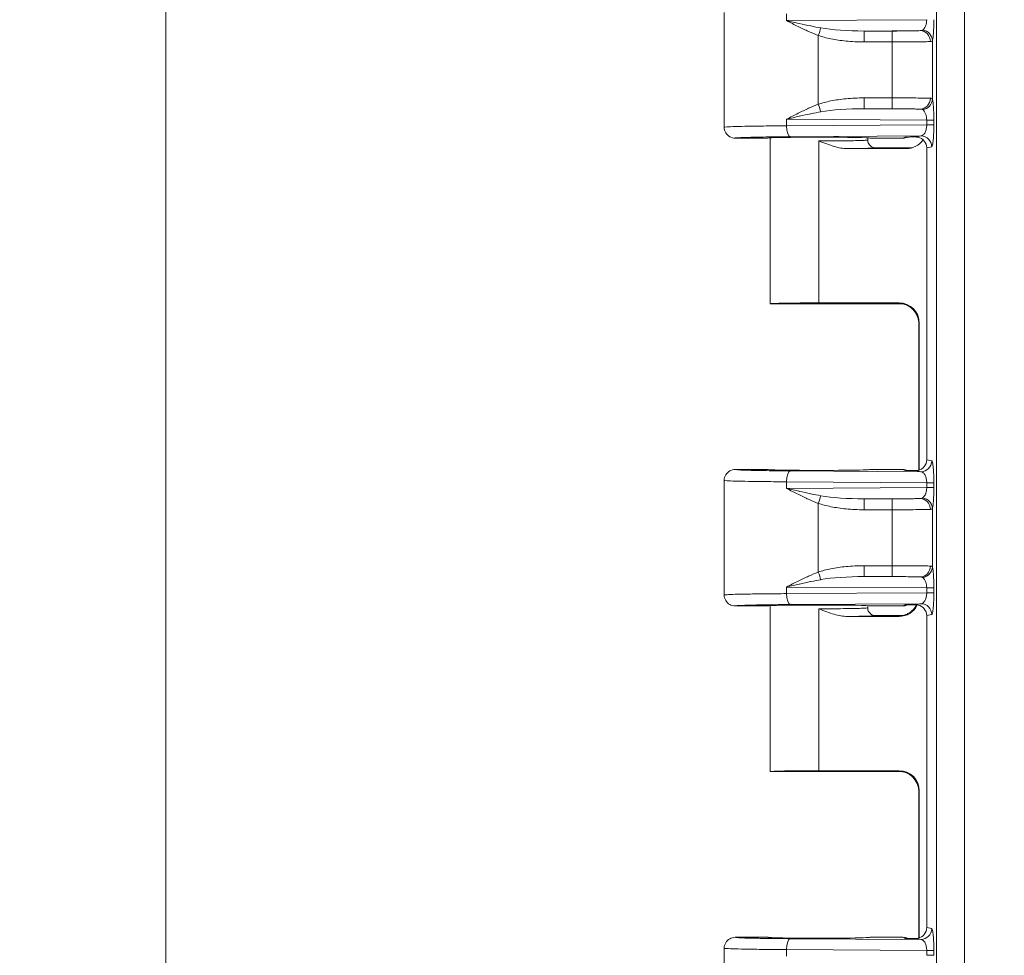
# Model space of a CAD drawing. Header units: inches. Extents: x 0.3 to 84.8, y 1.5 to 53.5.
# Tile 38 of 107: x 26.1 to 29.2, y 28.3 to 31.3. Entities that reach past the tile are written whole.
import ezdxf

# ---------------------------------------------------------------- set-up
doc = ezdxf.new("R2010")
doc.units = ezdxf.units.IN
doc.header["$LTSCALE"] = 2.5
doc.header["$MEASUREMENT"] = 0
for name, color, linetype, lineweight in [('Dimension (ANSI)', 7, 'Continuous', 9), ('Visible (ANSI)', 7, 'Continuous', 18), ('Visible Narrow (ANSI)', 7, 'Continuous', 5)]:
    doc.layers.add(name, color=color, linetype=linetype, lineweight=lineweight)
doc.styles.add('Note Text (ANSI)', font='arial.ttf')
doc.dimstyles.new('.XX', dxfattribs={"dimscale": 2.5, "dimtxt": 0.095, "dimasz": 0.125, "dimexe": 0.1875, "dimexo": 0.0625, "dimgap": 0.0625, "dimtad": 0, "dimtih": 1, "dimtoh": 1, "dimrnd": 1e-08, "dimzin": 0, "dimdsep": 46, "dimtxsty": 'Note Text (ANSI)', "dimblk": 'Filled-1', "dimcen": 0.09, "dimdle": 0.45, "dimclrd": 256, "dimclre": 256, "dimclrt": 256, "dimadec": 0, "dimazin": 1, "dimtfac": 1.263158, "dimtofl": 0, "dimtmove": 0, "dimatfit": 3, "dimfxl": 1, "dimtolj": 1, "dimtzin": 4, "dimlwd": -1, "dimlwe": -1, "dimarcsym": 0})

# ---------------------------------------------------------------- blocks, each defined once
blk = doc.blocks.new('Filled-1')
at = {"color": 0}
for p, q in [((0, 0), (-1, 0.25)), ((-1, 0.25), (-1, -0.25)), ((-1, 0), (0, 0)), ((-1, -0.25), (0, 0))]:
    blk.add_line(p, q, dxfattribs=at)
at = {"color": 0, "flags": 128}
blk.add_lwpolyline([(-1, -0.25), (0, 0), (-1, 0.25), (-1, -0.25)], dxfattribs=at)
at = {"color": 0}
blk.add_solid([(-1, -0.25), (0, 0), (-1, 0.25), (-1, -0.25)], dxfattribs=at)
blk = doc.blocks.new('*D39')
at = {"layer": 'Defpoints', "color": 0, "transparency": 16777216}
for p in [(29.2338, 32.0593), (26.5463, 20.6543), (29.2338, 20.6543)]:
    blk.add_point(p, dxfattribs=at)
at = {"layer": 'Dimension (ANSI)', "transparency": 16777216}
for p, q in [((29.0775, 32.0593), (26.0775, 32.0593)), ((26.5463, 31.7468), (26.5463, 26.6323)), ((26.5463, 20.9668), (26.5463, 26.0813)), ((29.0775, 20.6543), (26.0775, 20.6543))]:
    blk.add_line(p, q, dxfattribs=at)
at = {"layer": 'Dimension (ANSI)', "transparency": 16777216, "xscale": 0.3125, "yscale": 0.3125, "zscale": 0.3125}
for p, rotation in [((26.5463, 32.0593), 90), ((26.5463, 20.6543), 270)]:
    blk.add_blockref('Filled-1', p, dxfattribs=dict(at, rotation=rotation))
at = {"layer": 'Dimension (ANSI)', "transparency": 16777216, "insert": (26.1797, 26.476), "char_height": 0.2375, "attachment_point": 1, "style": 'Note Text (ANSI)'}
blk.add_mtext('\\A1;11.41', dxfattribs=at)

msp = doc.modelspace()

# ---------------------------------------------------------------- linework, layer by layer
at = {"layer": 'Visible (ANSI)'}
for p, q in [((28.336, 31.2903), (28.336, 30.9228)), ((28.9847, 31.2615), (28.9847, 31.2615)), ((28.9847, 30.9516), (28.9847, 30.9517)), ((28.9847, 30.924), (28.9847, 30.9241)), ((28.476, 30.8878), (28.371, 30.8878)), ((28.4835, 30.3568), (28.4835, 30.8887)), ((28.796, 30.8818), (28.796, 30.8887)), ((28.796, 30.8818), (28.796, 30.8818)), ((28.9086, 30.8878), (28.8035, 30.8878)), ((28.9194, 30.8541), (28.7308, 30.8541)), ((28.821, 30.8568), (28.933, 30.8568)), ((28.985, 30.8567), (28.985, 29.8565)), ((28.4835, 30.3568), (28.906, 30.3568)), ((28.6397, 30.3595), (28.8962, 30.3595)), ((28.9596, 29.8229), (28.9596, 30.2929)), ((28.9612, 30.2945), (28.9612, 29.8234)), ((28.371, 29.8253), (28.476, 29.8253)), ((28.8035, 29.8253), (28.9086, 29.8253)), ((28.9596, 29.8197), (28.9596, 29.8197)), ((28.336, 29.7903), (28.336, 29.4228)), ((28.476, 29.3878), (28.371, 29.3878)), ((28.4835, 28.8568), (28.4835, 29.3887)), ((28.796, 29.3818), (28.796, 29.3887)), ((28.9086, 29.3878), (28.8035, 29.3878)), ((28.953, 29.3921), (28.953, 29.3921)), ((28.7308, 29.3541), (28.8962, 29.3541)), ((28.796, 29.3818), (28.796, 29.3818)), ((28.796, 29.3818), (28.796, 29.3818)), ((28.906, 29.3568), (28.821, 29.3568)), ((28.9067, 29.3568), (28.9067, 29.3568)), ((28.985, 29.3567), (28.985, 28.3565)), ((28.4835, 28.8568), (28.906, 28.8568)), ((28.6397, 28.8595), (28.8962, 28.8595)), ((28.9596, 28.3229), (28.9596, 28.7929)), ((28.9612, 28.7945), (28.9612, 28.3234)), ((28.371, 28.3253), (28.476, 28.3253)), ((28.8035, 28.3253), (28.9086, 28.3253)), ((28.9596, 28.3197), (28.9596, 28.3197)), ((28.336, 28.2903), (28.336, 27.9228))]:
    msp.add_line(p, q, dxfattribs=at)
for centre, major_axis, ratio, start_param, end_param in [((28.6397, 30.8878), (-0.1638, 0), 0.017455, 3.141593, 6.283185), ((28.9086, 30.9228), (0, -0.035), 0.999239, 0, 0.452926), ((28.9155, 30.9263), (-0.0314, -0.0156), 0.998357, 1.10843, 1.134094), ((28.9195, 30.9191), (-0.064, -0.0128), 0.996044, 1.373108, 2.347567), ((28.9498, 30.8566), (0.0345, 0.0069), 0.996044, 6.087018, 7.437532), ((28.933, 30.9218), (0, -0.065), 0.996044, 0, 0.090371), ((28.6397, 30.3568), (-0.1562, 0), 0.017455, 4.712389, 6.275185), ((28.6397, 30.3568), (-0.1562, 0), 0.017455, 0, 0.008), ((28.8962, 30.2945), (0.046, 0.046), 0.999695, 5.497939, 7.068431), ((29.0247, 30.2929), (-0.0651, 0), 0.034898, 6.283058, 6.283156), ((28.9498, 29.8566), (0.0345, -0.0069), 0.996044, 5.128838, 6.479353), ((28.6397, 29.8253), (-0.1638, 0), 0.017455, 0, 3.141593), ((28.9086, 29.7903), (0, 0.035), 0.999239, 5.830259, 6.283185), ((28.9155, 29.7869), (-0.0314, 0.0157), 0.998372, 5.149879, 5.17596), ((28.6397, 29.3878), (-0.1638, 0), 0.017455, 3.141593, 6.283185), ((28.8962, 29.4191), (0.046, -0.046), 0.999695, 5.497939, 6.625741), ((28.9086, 29.4228), (0, -0.035), 0.999239, 0, 0.452926), ((28.9155, 29.4263), (-0.0314, -0.0156), 0.998357, 1.10843, 1.134094), ((28.8962, 29.4191), (0.046, -0.046), 0.999695, 0.36673, 0.366759), ((28.9498, 29.3566), (0.0345, 0.0069), 0.996044, 6.087018, 7.437532), ((28.6397, 28.8568), (-0.1562, 0), 0.017455, 4.712389, 6.275185), ((28.6397, 28.8568), (-0.1562, 0), 0.017455, 0, 0.008), ((28.8962, 28.7945), (0.046, 0.046), 0.999695, 5.497939, 7.068431), ((29.0247, 28.7929), (-0.0651, 0), 0.034898, 6.283058, 6.283156), ((28.9498, 28.3566), (0.0345, -0.0069), 0.996044, 5.128838, 6.479353), ((28.6397, 28.3253), (-0.1638, 0), 0.017455, 0, 3.141593), ((28.9086, 28.2903), (0, 0.035), 0.999239, 5.830259, 6.283185), ((28.9155, 28.2869), (-0.0314, 0.0155), 0.998385, 5.145235, 5.170581)]:
    msp.add_ellipse(centre, major_axis=major_axis, ratio=ratio, start_param=start_param, end_param=end_param, dxfattribs=at)
for points, knots in [([(28.336, 30.9228), (28.336, 30.9167), (28.3376, 30.9106), (28.3407, 30.9053), (28.3437, 30.9001), (28.3482, 30.8956), (28.3535, 30.8925), (28.3588, 30.8895), (28.3649, 30.8878), (28.371, 30.8878)], [0, 0, 0, 0, 0.333333, 0.333333, 0.333333, 0.666667, 0.666667, 0.666667, 1, 1, 1, 1]), ([(28.821, 30.8568), (28.8166, 30.8568), (28.8123, 30.858), (28.8085, 30.8602), (28.8047, 30.8623), (28.8015, 30.8656), (28.7993, 30.8693), (28.7971, 30.8731), (28.796, 30.8774), (28.796, 30.8818)], [0, 0, 0, 0, 0.3333333, 0.3333333, 0.3333333, 0.6666667, 0.6666667, 0.6666667, 0.9993578, 0.9993578, 0.9993578, 0.9993578]), ([(28.9155, 30.8913), (28.9162, 30.8913), (28.9162, 30.8913), (28.9218, 30.8913), (28.927, 30.8914), (28.9376, 30.8915), (28.9437, 30.8916), (28.9503, 30.8916)], [-0.1175721, -0.1175721, -0.1175721, -0.1175721, -0.1090206, -0.1090206, -0.051669, -0.051669, -0.0000573, -0.0000573, -0.0000573, -0.0000573]), ([(28.9503, 30.8916), (28.9514, 30.8916), (28.9526, 30.8915), (28.955, 30.8913), (28.9563, 30.8911), (28.9575, 30.8908)], [-0.01875974, -0.01875974, -0.01875974, -0.01875974, -0.00977096, -0.00977096, -0.00000098, -0.00000098, -0.00000098, -0.00000098]), ([(28.9596, 30.2929), (28.9596, 30.2999), (28.9584, 30.307), (28.954, 30.3202), (28.9507, 30.3265), (28.9424, 30.3375), (28.9373, 30.3424), (28.9289, 30.3482), (28.926, 30.3499), (28.9203, 30.3527), (28.9174, 30.3538), (28.9128, 30.3553), (28.9109, 30.3558), (28.9084, 30.3564), (28.9076, 30.3565), (28.9059, 30.3568), (28.905, 30.357), (28.9038, 30.3571), (28.9034, 30.3572), (28.9029, 30.3572), (28.9028, 30.3572), (28.9028, 30.3572)], [0, 0, 0, 0, 0.0535063, 0.0535063, 0.1061084, 0.1061084, 0.158694, 0.158694, 0.1843343, 0.1843343, 0.2080018, 0.2080018, 0.2241284, 0.2241284, 0.2326722, 0.2326722, 0.2450645, 0.2450645, 0.2576138, 0.2576138, 0.2712304, 0.2712304, 0.2712304, 0.2712304]), ([(28.371, 29.8253), (28.3649, 29.8253), (28.3588, 29.8237), (28.3535, 29.8206), (28.3482, 29.8176), (28.3437, 29.8131), (28.3407, 29.8078), (28.3376, 29.8025), (28.336, 29.7964), (28.336, 29.7903)], [0, 0, 0, 0, 0.333333, 0.333333, 0.333333, 0.666667, 0.666667, 0.666667, 1, 1, 1, 1]), ([(28.9503, 29.8216), (28.9437, 29.8216), (28.9377, 29.8217), (28.9265, 29.8218), (28.9209, 29.8218), (28.9165, 29.8219), (28.9162, 29.8219), (28.9155, 29.8219)], [-0.06902397, -0.06902397, -0.06902397, -0.06902397, -0.03751596, -0.03751596, 0, 0, 0.00481766, 0.00481766, 0.00481766, 0.00481766]), ([(28.9575, 29.8224), (28.9562, 29.8221), (28.955, 29.8219), (28.9525, 29.8217), (28.9514, 29.8216), (28.9503, 29.8216)], [-0.01882747, -0.01882747, -0.01882747, -0.01882747, -0.00885654, -0.00885654, -0.00005787, -0.00005787, -0.00005787, -0.00005787]), ([(28.336, 29.4228), (28.336, 29.4167), (28.3376, 29.4106), (28.3407, 29.4053), (28.3437, 29.4001), (28.3482, 29.3956), (28.3535, 29.3925), (28.3588, 29.3895), (28.3649, 29.3878), (28.371, 29.3878)], [0, 0, 0, 0, 0.333333, 0.333333, 0.333333, 0.666667, 0.666667, 0.666667, 1, 1, 1, 1]), ([(28.9027, 29.3564), (28.9027, 29.3564), (28.903, 29.3564), (28.9044, 29.3566), (28.9051, 29.3567), (28.907, 29.357), (28.9083, 29.3572), (28.911, 29.3579), (28.9123, 29.3582), (28.9157, 29.3592), (28.9177, 29.36), (28.9231, 29.3622), (28.9264, 29.3639), (28.9343, 29.3689), (28.9388, 29.3727), (28.9466, 29.3813), (28.95, 29.3862), (28.9527, 29.3915)], [0.0977651, 0.0977651, 0.0977651, 0.0977651, 0.1195711, 0.1195711, 0.1325295, 0.1325295, 0.1459455, 0.1459455, 0.1579787, 0.1579787, 0.174988, 0.174988, 0.2032044, 0.2032044, 0.2469838, 0.2469838, 0.2919967, 0.2919967, 0.2919967, 0.2919967]), ([(28.9155, 29.3913), (28.9162, 29.3913), (28.9162, 29.3913), (28.9218, 29.3913), (28.927, 29.3914), (28.9376, 29.3915), (28.9437, 29.3916), (28.9503, 29.3916)], [-0.1175725, -0.1175725, -0.1175725, -0.1175725, -0.1090209, -0.1090209, -0.0516685, -0.0516685, -0.0000573, -0.0000573, -0.0000573, -0.0000573]), ([(28.9503, 29.3916), (28.9514, 29.3916), (28.9526, 29.3915), (28.955, 29.3913), (28.9563, 29.3911), (28.9575, 29.3908)], [-0.01875974, -0.01875974, -0.01875974, -0.01875974, -0.00977143, -0.00977143, -0.00000098, -0.00000098, -0.00000098, -0.00000098]), ([(28.821, 29.3568), (28.8166, 29.3568), (28.8123, 29.358), (28.8085, 29.3602), (28.8047, 29.3623), (28.8015, 29.3656), (28.7993, 29.3693), (28.7971, 29.3731), (28.796, 29.3774), (28.796, 29.3818)], [0, 0, 0, 0, 0.3333333, 0.3333333, 0.3333333, 0.6666667, 0.6666667, 0.6666667, 0.9993547, 0.9993547, 0.9993547, 0.9993547]), ([(28.9596, 28.7929), (28.9596, 28.7999), (28.9584, 28.807), (28.954, 28.8202), (28.9507, 28.8265), (28.9424, 28.8375), (28.9373, 28.8424), (28.9289, 28.8482), (28.926, 28.8499), (28.9203, 28.8527), (28.9174, 28.8538), (28.9128, 28.8553), (28.9109, 28.8558), (28.9084, 28.8564), (28.9076, 28.8565), (28.9059, 28.8568), (28.905, 28.857), (28.9038, 28.8571), (28.9034, 28.8572), (28.9029, 28.8572), (28.9028, 28.8572), (28.9028, 28.8572)], [0, 0, 0, 0, 0.0535063, 0.0535063, 0.1061084, 0.1061084, 0.158694, 0.158694, 0.1843343, 0.1843343, 0.2080018, 0.2080018, 0.2241284, 0.2241284, 0.2326722, 0.2326722, 0.2450645, 0.2450645, 0.2576138, 0.2576138, 0.2712304, 0.2712304, 0.2712304, 0.2712304]), ([(28.371, 28.3253), (28.3649, 28.3253), (28.3588, 28.3237), (28.3535, 28.3206), (28.3482, 28.3176), (28.3437, 28.3131), (28.3407, 28.3078), (28.3376, 28.3025), (28.336, 28.2964), (28.336, 28.2903)], [0, 0, 0, 0, 0.333333, 0.333333, 0.333333, 0.666667, 0.666667, 0.666667, 1, 1, 1, 1]), ([(28.9503, 28.3216), (28.9437, 28.3216), (28.9377, 28.3217), (28.9266, 28.3218), (28.9209, 28.3218), (28.9165, 28.3219), (28.9162, 28.3219), (28.9155, 28.3219)], [-0.06905707, -0.06905707, -0.06905707, -0.06905707, -0.03759049, -0.03759049, 0, 0, 0.00481766, 0.00481766, 0.00481766, 0.00481766]), ([(28.9575, 28.3224), (28.9563, 28.3221), (28.955, 28.3219), (28.9525, 28.3217), (28.9514, 28.3216), (28.9503, 28.3216)], [-0.01882718, -0.01882718, -0.01882718, -0.01882718, -0.00889457, -0.00889457, -0.00005761, -0.00005761, -0.00005761, -0.00005761])]:
    msp.add_open_spline(points, degree=3, knots=knots, dxfattribs=at)
for points in [[(28.7308, 30.8541), (28.7241, 30.8541), (28.7103, 30.8554), (28.6881, 30.8608), (28.6646, 30.8688), (28.6482, 30.8753), (28.6397, 30.8787)], [(28.336, 29.4224), (28.336, 29.4226), (28.336, 29.4227), (28.336, 29.4228)], [(28.7308, 29.3541), (28.7241, 29.3541), (28.7103, 29.3554), (28.6881, 29.3608), (28.6646, 29.3688), (28.6482, 29.3753), (28.6397, 29.3787)]]:
    msp.add_open_spline(points, degree=3, dxfattribs=at)
at = {"layer": 'Visible Narrow (ANSI)'}
for p, q in [((29.0163, 20.9347), (29.0163, 31.7785)), ((29.1059, 20.9347), (29.1059, 31.7785)), ((28.5358, 31.2859), (28.5358, 31.2648)), ((28.9851, 31.2676), (28.5358, 31.2648)), ((28.6376, 30.9963), (28.6376, 31.2168)), ((28.9637, 31.2324), (28.7841, 31.2313)), ((28.8743, 31.2313), (28.7841, 31.2313)), ((28.8746, 31.1963), (28.7844, 31.1963)), ((28.8746, 31.0169), (28.8746, 31.1963)), ((29.0032, 31.0127), (29.0032, 31.2005)), ((28.7844, 31.0169), (28.8746, 31.0169)), ((28.7841, 30.9819), (28.9637, 30.9808)), ((28.7841, 30.9819), (28.8743, 30.9819)), ((28.5358, 30.9484), (28.5358, 30.9273)), ((28.5358, 30.9484), (28.9851, 30.9456)), ((28.9851, 30.9456), (29.0079, 30.9456)), ((28.9851, 30.9456), (28.9851, 30.9301)), ((29.0079, 30.9456), (29.0079, 30.9301)), ((28.9851, 30.9301), (28.5358, 30.9273)), ((28.9665, 30.8949), (28.5478, 30.8923)), ((28.6397, 30.8787), (28.6397, 30.8541)), ((28.9086, 30.8878), (28.9155, 30.8913)), ((28.6397, 30.8541), (28.6397, 30.3595)), ((28.933, 30.8568), (28.9194, 30.8541)), ((29.0013, 30.8599), (28.985, 30.8567)), ((28.8946, 30.358), (28.8962, 30.3595)), ((28.9596, 30.293), (28.9612, 30.2945)), ((28.9596, 29.8229), (28.9596, 30.293)), ((28.985, 29.8565), (29.0013, 29.8533)), ((28.9665, 29.8183), (28.5478, 29.8209)), ((28.9155, 29.8219), (28.9086, 29.8253)), ((28.9596, 29.8197), (28.9596, 29.8197)), ((28.5358, 29.7859), (28.5358, 29.7648)), ((28.9851, 29.7831), (28.5358, 29.7859)), ((28.9851, 29.7676), (28.5358, 29.7648)), ((28.9851, 29.7831), (29.0079, 29.7831)), ((28.9851, 29.7831), (28.9851, 29.7676)), ((29.0079, 29.7831), (29.0079, 29.7676)), ((28.9637, 29.7324), (28.7841, 29.7313)), ((28.6376, 29.4963), (28.6376, 29.7168)), ((28.8743, 29.7313), (28.7841, 29.7313)), ((29.0032, 29.5127), (29.0032, 29.7005)), ((28.8746, 29.6963), (28.7844, 29.6963)), ((28.8746, 29.5169), (28.8746, 29.6963)), ((28.7844, 29.5169), (28.8746, 29.5169)), ((28.7841, 29.4819), (28.9637, 29.4808)), ((28.7841, 29.4819), (28.8743, 29.4819)), ((28.5358, 29.4484), (28.5358, 29.4273)), ((28.5358, 29.4484), (28.9851, 29.4456)), ((28.9851, 29.4301), (28.5358, 29.4273)), ((28.9851, 29.4456), (29.0079, 29.4456)), ((28.9851, 29.4456), (28.9851, 29.4301)), ((29.0079, 29.4456), (29.0079, 29.4301)), ((28.9665, 29.3949), (28.5478, 29.3923)), ((28.9086, 29.3878), (28.9155, 29.3913)), ((28.6397, 29.3787), (28.6397, 29.3541)), ((28.6397, 29.3541), (28.6397, 28.8595)), ((28.8946, 29.3557), (28.8962, 29.3541)), ((29.0013, 29.3599), (28.985, 29.3567)), ((28.8946, 28.858), (28.8962, 28.8595)), ((28.9596, 28.793), (28.9612, 28.7945)), ((28.9596, 28.3229), (28.9596, 28.793)), ((28.985, 28.3565), (29.0013, 28.3533)), ((28.9665, 28.3183), (28.5478, 28.3209)), ((28.9155, 28.3219), (28.9086, 28.3253)), ((28.9596, 28.3197), (28.9596, 28.3197)), ((28.5358, 28.2859), (28.5358, 28.2648)), ((28.9851, 28.2831), (28.5358, 28.2859)), ((28.9851, 28.2831), (28.9851, 28.2676)), ((28.9851, 28.2831), (29.0079, 28.2831)), ((29.0079, 28.2831), (29.0079, 28.2676))]:
    msp.add_line(p, q, dxfattribs=at)
for centre, major_axis, ratio, start_param, end_param in [((28.6373, 31.2168), (-0.0113, -0.0331), 0.006678, 1.573083, 2.396891), ((28.787, 31.2661), (0.196, 0.0011), 0.177523, 3.907128, 4.696702), ((28.7841, 31.1963), (0, 0.035), 0.007058, 4.712388, 6.265732), ((28.8743, 31.1963), (0, 0.035), 0.007058, 4.712388, 6.265732), ((28.9637, 31.1974), (-0.0018, 0.035), 0.947728, 4.663227, 6.228449), ((28.9683, 31.2005), (0.0334, -0.0105), 0.960198, 0.317331, 1.770793), ((28.6373, 30.9963), (-0.0113, 0.0331), 0.006678, 3.886274, 4.710071), ((28.7841, 31.0169), (0, -0.035), 0.007058, 0.017454, 1.570797), ((28.8743, 31.0169), (0, -0.035), 0.007058, 0.017462, 1.570797), ((28.9637, 31.0158), (-0.0018, -0.035), 0.947734, 0.054791, 1.620018), ((28.9683, 31.0127), (0.0334, 0.0105), 0.96019, 4.512448, 5.965938), ((28.7871, 30.9471), (0.1961, -0.0012), 0.177567, 1.586835, 2.376095), ((28.5478, 30.9273), (0.0002, -0.035), 0.342015, 4.710216, 6.264581), ((28.9731, 30.9301), (0.035, 0), 0.000051, 0.086975, 1.221607), ((28.9665, 30.8599), (-0.0068, 0.0343), 0.996044, 4.516222, 6.085497), ((28.8946, 30.293), (-0.046, 0.046), 0.999695, 3.927143, 5.497635), ((29.0247, 30.2929), (-0.0651, 0), 0.034898, 6.265689, 6.283058), ((28.9665, 29.8533), (-0.0069, -0.0343), 0.996044, 0.198056, 1.767172), ((28.5478, 29.7859), (0.0002, 0.035), 0.342015, 0.018603, 1.57297), ((28.9731, 29.7676), (0.035, 0), 0.000051, 0.086975, 1.221607), ((28.6373, 29.7168), (-0.0113, -0.0331), 0.006678, 1.573083, 2.396891), ((28.787, 29.7661), (0.196, 0.0011), 0.177523, 3.907128, 4.696702), ((28.9637, 29.6974), (-0.0018, 0.035), 0.947728, 4.663227, 6.228449), ((28.9683, 29.7005), (0.0334, -0.0105), 0.960198, 0.317331, 1.770793), ((28.7841, 29.6963), (0, 0.035), 0.007058, 4.712388, 6.265732), ((28.8743, 29.6963), (0, 0.035), 0.007058, 4.712388, 6.265732), ((28.7841, 29.5169), (0, -0.035), 0.007058, 0.017454, 1.570797), ((28.8743, 29.5169), (0, -0.035), 0.007058, 0.017462, 1.570797), ((28.9637, 29.5158), (-0.0018, -0.035), 0.947734, 0.054791, 1.620018), ((28.9683, 29.5127), (0.0334, 0.0105), 0.96019, 4.512448, 5.965938), ((28.6373, 29.4963), (-0.0113, 0.0331), 0.006678, 3.886274, 4.710071), ((28.7871, 29.4471), (0.1961, -0.0012), 0.177567, 1.586835, 2.376095), ((28.5478, 29.4273), (0.0002, -0.035), 0.342015, 4.710216, 6.264581), ((28.9731, 29.4301), (0.035, 0), 0.000051, 0.086975, 1.221607), ((28.8946, 29.4207), (0.046, 0.046), 0.999695, 3.927143, 5.032181), ((28.8946, 29.4207), (0.046, 0.046), 0.999695, 5.043541, 5.043586), ((28.9665, 29.3599), (-0.0068, 0.0343), 0.996044, 4.516222, 6.085497), ((28.8946, 28.793), (-0.046, 0.046), 0.999695, 3.927143, 5.497635), ((29.0247, 28.7929), (-0.0651, 0), 0.034898, 6.265689, 6.283058), ((28.9665, 28.3533), (-0.0069, -0.0343), 0.996044, 0.198056, 1.767172), ((28.5478, 28.2859), (0.0002, 0.035), 0.342015, 0.018603, 1.57297), ((28.9731, 28.2676), (0.035, 0), 0.000051, 0.086975, 1.221607)]:
    msp.add_ellipse(centre, major_axis=major_axis, ratio=ratio, start_param=start_param, end_param=end_param, dxfattribs=at)
for points, knots in [([(28.6376, 31.2168), (28.6276, 31.2206), (28.6172, 31.225), (28.6063, 31.2298), (28.5955, 31.2347), (28.5842, 31.24), (28.5725, 31.2458), (28.5607, 31.2517), (28.5484, 31.258), (28.5358, 31.2648)], [0, 0, 0, 0, 0.333333, 0.333333, 0.333333, 0.666667, 0.666667, 0.666667, 1, 1, 1, 1]), ([(28.6458, 31.2411), (28.6356, 31.243), (28.6248, 31.245), (28.6135, 31.2474), (28.6133, 31.2474), (28.613, 31.2475), (28.6127, 31.2475), (28.6012, 31.2499), (28.5893, 31.2525), (28.5766, 31.2553), (28.5765, 31.2554), (28.5763, 31.2554), (28.5762, 31.2554), (28.5634, 31.2583), (28.5499, 31.2614), (28.5358, 31.2648)], [0, 0, 0, 0, 0.325306, 0.325306, 0.325306, 0.333333, 0.333333, 0.333333, 0.662653, 0.662653, 0.662653, 0.666667, 0.666667, 0.666667, 1, 1, 1, 1]), ([(28.9851, 31.2676), (28.985, 31.2641), (28.9847, 31.2605), (28.9841, 31.257), (28.9835, 31.2536), (28.9827, 31.2504), (28.9815, 31.2473), (28.9803, 31.2443), (28.9789, 31.2415), (28.9772, 31.2393), (28.9755, 31.237), (28.9737, 31.2352), (28.9716, 31.234)], [0, 0, 0, 0, 0.25, 0.25, 0.25, 0.5, 0.5, 0.5, 0.75, 0.75, 0.75, 1, 1, 1, 1]), ([(29.0079, 31.2676), (29.0079, 31.2603), (29.0077, 31.2463), (29.0068, 31.2267), (29.0053, 31.21), (29.0039, 31.2029), (29.0032, 31.2005)], [0, 0, 0, 0, 0.25, 0.5, 0.75, 0.9999658, 0.9999658, 0.9999658, 0.9999658]), ([(28.7844, 31.1963), (28.774, 31.1963), (28.7541, 31.1968), (28.7266, 31.1988), (28.7012, 31.2019), (28.6778, 31.2059), (28.6565, 31.2109), (28.6436, 31.2148), (28.6376, 31.2168)], [0, 0, 0, 0, 0.1666667, 0.3333333, 0.5, 0.6666667, 0.8333333, 0.9999856, 0.9999856, 0.9999856, 0.9999856]), ([(28.9637, 31.2324), (28.9615, 31.2323), (28.9587, 31.2322), (28.9554, 31.2321), (28.9538, 31.232), (28.9521, 31.232), (28.9502, 31.2319), (28.9457, 31.2318), (28.9404, 31.2317), (28.9345, 31.2317), (28.9328, 31.2316), (28.9311, 31.2316), (28.9294, 31.2316), (28.9224, 31.2315), (28.9147, 31.2314), (28.9066, 31.2314), (28.9055, 31.2314), (28.9044, 31.2314), (28.9033, 31.2314), (28.8943, 31.2313), (28.8849, 31.2313), (28.875, 31.2313), (28.8748, 31.2313), (28.8746, 31.2313), (28.8743, 31.2313)], [0, 0, 0, 0, 0.169515, 0.169515, 0.169515, 0.25, 0.25, 0.25, 0.445394, 0.445394, 0.445394, 0.5, 0.5, 0.5, 0.719663, 0.719663, 0.719663, 0.75, 0.75, 0.75, 0.994472, 0.994472, 0.994472, 1, 1, 1, 1]), ([(28.9716, 31.234), (28.9707, 31.2335), (28.9697, 31.2331), (28.9684, 31.2328), (28.9671, 31.2326), (28.9655, 31.2324), (28.9637, 31.2324)], [0.0000005, 0.0000005, 0.0000005, 0.0000005, 0.5, 0.5, 0.5, 0.9999994, 0.9999994, 0.9999994, 0.9999994]), ([(28.9969, 31.1974), (28.9926, 31.1972), (28.9801, 31.1969), (28.9511, 31.1966), (28.9148, 31.1963), (28.888, 31.1963), (28.8746, 31.1963)], [0.0000001, 0.0000001, 0.0000001, 0.0000001, 0.25, 0.5, 0.75, 1, 1, 1, 1]), ([(28.5358, 30.9484), (28.5486, 30.9552), (28.5609, 30.9616), (28.5727, 30.9674), (28.5845, 30.9733), (28.5957, 30.9786), (28.6065, 30.9834), (28.6173, 30.9883), (28.6277, 30.9926), (28.6376, 30.9963)], [0, 0, 0, 0, 0.333333, 0.333333, 0.333333, 0.666667, 0.666667, 0.666667, 1, 1, 1, 1]), ([(28.6376, 30.9963), (28.6437, 30.9984), (28.6565, 31.0023), (28.6778, 31.0072), (28.7012, 31.0113), (28.7267, 31.0144), (28.7542, 31.0164), (28.7741, 31.0169), (28.7844, 31.0169)], [0.0000129, 0.0000129, 0.0000129, 0.0000129, 0.1666667, 0.3333333, 0.5, 0.6666667, 0.8333333, 1, 1, 1, 1]), ([(28.9969, 31.0158), (28.9986, 31.0157), (29.0014, 31.0151), (29.0028, 31.0137), (29.0032, 31.0127)], [0.0000065, 0.0000065, 0.0000065, 0.0000065, 0.5, 1, 1, 1, 1]), ([(29.0032, 31.0127), (29.0039, 31.0103), (29.0053, 31.0032), (29.0068, 30.9865), (29.0077, 30.9668), (29.0079, 30.9529), (29.0079, 30.9456)], [0.0000089, 0.0000089, 0.0000089, 0.0000089, 0.25, 0.5, 0.75, 1, 1, 1, 1]), ([(28.5358, 30.9484), (28.55, 30.9518), (28.5636, 30.9549), (28.5764, 30.9578), (28.5766, 30.9578), (28.5768, 30.9579), (28.577, 30.9579), (28.5896, 30.9608), (28.6015, 30.9634), (28.6129, 30.9657), (28.6132, 30.9658), (28.6136, 30.9658), (28.6139, 30.9659), (28.6251, 30.9682), (28.6358, 30.9703), (28.6458, 30.972)], [0, 0, 0, 0, 0.3333333, 0.3333333, 0.3333333, 0.3381711, 0.3381711, 0.3381711, 0.6666667, 0.6666667, 0.6666667, 0.6763403, 0.6763403, 0.6763403, 0.9999933, 0.9999933, 0.9999933, 0.9999933]), ([(28.8743, 30.9819), (28.8746, 30.9819), (28.8748, 30.9819), (28.875, 30.9819), (28.8849, 30.9819), (28.8943, 30.9819), (28.9033, 30.9818), (28.9044, 30.9818), (28.9055, 30.9818), (28.9066, 30.9818), (28.9147, 30.9818), (28.9224, 30.9817), (28.9294, 30.9816), (28.9311, 30.9816), (28.9328, 30.9815), (28.9345, 30.9815), (28.9404, 30.9814), (28.9457, 30.9813), (28.9502, 30.9812), (28.9521, 30.9812), (28.9538, 30.9811), (28.9554, 30.9811), (28.9587, 30.981), (28.9615, 30.9809), (28.9637, 30.9808)], [0, 0, 0, 0, 0.005539, 0.005539, 0.005539, 0.25, 0.25, 0.25, 0.2803522, 0.2803522, 0.2803522, 0.5, 0.5, 0.5, 0.5546228, 0.5546228, 0.5546228, 0.75, 0.75, 0.75, 0.8305077, 0.8305077, 0.8305077, 0.9999971, 0.9999971, 0.9999971, 0.9999971]), ([(28.9637, 30.9808), (28.9654, 30.9807), (28.9668, 30.9806), (28.968, 30.9804), (28.9682, 30.9804), (28.9683, 30.9803), (28.9684, 30.9803), (28.9697, 30.9801), (28.9707, 30.9797), (28.9716, 30.9792)], [0, 0, 0, 0, 0.4569342, 0.4569342, 0.4569342, 0.5, 0.5, 0.5, 0.999962, 0.999962, 0.999962, 0.999962]), ([(28.9716, 30.9792), (28.9737, 30.978), (28.9755, 30.9762), (28.9772, 30.9739), (28.9789, 30.9716), (28.9803, 30.9689), (28.9815, 30.9658), (28.9827, 30.9628), (28.9835, 30.9596), (28.9841, 30.9561), (28.9847, 30.9527), (28.985, 30.9491), (28.9851, 30.9456)], [0, 0, 0, 0, 0.25, 0.25, 0.25, 0.5, 0.5, 0.5, 0.75, 0.75, 0.75, 1, 1, 1, 1]), ([(28.5358, 30.9273), (28.5126, 30.9271), (28.4682, 30.9268), (28.4117, 30.926), (28.3688, 30.9251), (28.3421, 30.924), (28.336, 30.9232), (28.336, 30.9228)], [0, 0, 0, 0, 0.2, 0.4, 0.6, 0.8, 1, 1, 1, 1]), ([(28.9851, 30.9301), (28.985, 30.9259), (28.9846, 30.9216), (28.9837, 30.9175), (28.9829, 30.9134), (28.9816, 30.9096), (28.9799, 30.9063), (28.9783, 30.9029), (28.9762, 30.9001), (28.9739, 30.8981), (28.9716, 30.8962), (28.9691, 30.895), (28.9665, 30.8949)], [0, 0, 0, 0, 0.25, 0.25, 0.25, 0.5, 0.5, 0.5, 0.75, 0.75, 0.75, 1, 1, 1, 1]), ([(28.5478, 30.8923), (28.5365, 30.8922), (28.5257, 30.8921), (28.5153, 30.892), (28.5063, 30.8919), (28.4976, 30.8918), (28.4892, 30.8917), (28.4762, 30.8916), (28.4638, 30.8914), (28.4524, 30.8912), (28.448, 30.8911), (28.4438, 30.8911), (28.4398, 30.891), (28.4265, 30.8907), (28.4148, 30.8904), (28.4052, 30.8901), (28.4042, 30.8901), (28.4032, 30.8901), (28.4022, 30.89), (28.392, 30.8897), (28.3841, 30.8893), (28.3788, 30.889), (28.3784, 30.8889), (28.3779, 30.8889), (28.3775, 30.8889), (28.3731, 30.8885), (28.3709, 30.8882), (28.371, 30.8878)], [0, 0, 0, 0, 0.107321, 0.107321, 0.107321, 0.2, 0.2, 0.2, 0.344617, 0.344617, 0.344617, 0.4, 0.4, 0.4, 0.581249, 0.581249, 0.581249, 0.6, 0.6, 0.6, 0.8, 0.8, 0.8, 0.818201, 0.818201, 0.818201, 1, 1, 1, 1]), ([(28.9043, 30.3571), (28.9034, 30.3571), (28.8997, 30.3573), (28.8957, 30.3575), (28.8945, 30.3578), (28.8946, 30.358)], [0.240363, 0.240363, 0.240363, 0.240363, 0.3333333, 0.6666667, 1, 1, 1, 1]), ([(28.5478, 29.8209), (28.5374, 29.821), (28.5274, 29.8211), (28.5178, 29.8211), (28.5079, 29.8212), (28.4984, 29.8213), (28.4892, 29.8214), (28.4771, 29.8216), (28.4656, 29.8217), (28.4549, 29.8219), (28.4497, 29.822), (28.4446, 29.8221), (28.4398, 29.8222), (28.4274, 29.8224), (28.4165, 29.8227), (28.4072, 29.823), (28.4055, 29.823), (28.4038, 29.8231), (28.4022, 29.8231), (28.392, 29.8235), (28.3841, 29.8238), (28.3788, 29.8242), (28.3787, 29.8242), (28.3787, 29.8242), (28.3786, 29.8242), (28.3735, 29.8246), (28.3709, 29.825), (28.371, 29.8253)], [0, 0, 0, 0, 0.098757, 0.098757, 0.098757, 0.2, 0.2, 0.2, 0.334065, 0.334065, 0.334065, 0.4, 0.4, 0.4, 0.56864, 0.56864, 0.56864, 0.6, 0.6, 0.6, 0.8, 0.8, 0.8, 0.803452, 0.803452, 0.803452, 1, 1, 1, 1]), ([(28.9665, 29.8183), (28.9691, 29.8181), (28.9716, 29.817), (28.9739, 29.815), (28.9762, 29.8131), (28.9783, 29.8102), (28.98, 29.8069), (28.9816, 29.8035), (28.9829, 29.7997), (28.9837, 29.7956), (28.9846, 29.7916), (28.985, 29.7873), (28.9851, 29.7831)], [0, 0, 0, 0, 0.25, 0.25, 0.25, 0.5, 0.5, 0.5, 0.75, 0.75, 0.75, 1, 1, 1, 1]), ([(28.5358, 29.7859), (28.5126, 29.7861), (28.4682, 29.7864), (28.4117, 29.7872), (28.3689, 29.7881), (28.3421, 29.7892), (28.336, 29.79), (28.336, 29.7903)], [0, 0, 0, 0, 0.2, 0.4, 0.6, 0.8, 1, 1, 1, 1]), ([(28.6376, 29.7168), (28.6276, 29.7206), (28.6172, 29.725), (28.6063, 29.7298), (28.5955, 29.7347), (28.5842, 29.74), (28.5725, 29.7458), (28.5607, 29.7517), (28.5484, 29.758), (28.5358, 29.7648)], [0, 0, 0, 0, 0.333333, 0.333333, 0.333333, 0.666667, 0.666667, 0.666667, 1, 1, 1, 1]), ([(28.6458, 29.7411), (28.6356, 29.743), (28.6248, 29.745), (28.6135, 29.7474), (28.6133, 29.7474), (28.613, 29.7475), (28.6127, 29.7475), (28.6012, 29.7499), (28.5893, 29.7525), (28.5766, 29.7553), (28.5765, 29.7554), (28.5763, 29.7554), (28.5762, 29.7554), (28.5634, 29.7583), (28.5499, 29.7614), (28.5358, 29.7648)], [0, 0, 0, 0, 0.325306, 0.325306, 0.325306, 0.333333, 0.333333, 0.333333, 0.662653, 0.662653, 0.662653, 0.666667, 0.666667, 0.666667, 1, 1, 1, 1]), ([(28.9851, 29.7676), (28.985, 29.7658), (28.985, 29.7639), (28.9848, 29.7621), (28.9846, 29.7604), (28.9844, 29.7587), (28.9841, 29.757), (28.9837, 29.7545), (28.9831, 29.752), (28.9823, 29.7497), (28.9821, 29.7489), (28.9818, 29.7481), (28.9815, 29.7473), (28.9804, 29.7444), (28.9789, 29.7416), (28.9773, 29.7394), (28.9756, 29.737), (28.9737, 29.7352), (28.9716, 29.734)], [0, 0, 0, 0, 0.130235, 0.130235, 0.130235, 0.25, 0.25, 0.25, 0.43676, 0.43676, 0.43676, 0.5, 0.5, 0.5, 0.745083, 0.745083, 0.745083, 1, 1, 1, 1]), ([(29.0079, 29.7676), (29.0079, 29.7603), (29.0077, 29.7463), (29.0068, 29.7267), (29.0053, 29.71), (29.0039, 29.7029), (29.0032, 29.7005)], [0, 0, 0, 0, 0.25, 0.5, 0.75, 0.9999658, 0.9999658, 0.9999658, 0.9999658]), ([(28.9637, 29.7324), (28.9615, 29.7323), (28.9587, 29.7322), (28.9554, 29.7321), (28.9538, 29.732), (28.9521, 29.732), (28.9502, 29.7319), (28.9457, 29.7318), (28.9404, 29.7317), (28.9345, 29.7317), (28.9328, 29.7316), (28.9311, 29.7316), (28.9294, 29.7316), (28.9224, 29.7315), (28.9147, 29.7314), (28.9066, 29.7314), (28.9055, 29.7314), (28.9044, 29.7314), (28.9033, 29.7314), (28.8943, 29.7313), (28.8849, 29.7313), (28.875, 29.7313), (28.8748, 29.7313), (28.8746, 29.7313), (28.8743, 29.7313)], [0, 0, 0, 0, 0.169515, 0.169515, 0.169515, 0.25, 0.25, 0.25, 0.445394, 0.445394, 0.445394, 0.5, 0.5, 0.5, 0.719663, 0.719663, 0.719663, 0.75, 0.75, 0.75, 0.994472, 0.994472, 0.994472, 1, 1, 1, 1]), ([(28.9716, 29.734), (28.9707, 29.7335), (28.9697, 29.7331), (28.9684, 29.7328), (28.9671, 29.7326), (28.9655, 29.7324), (28.9637, 29.7324)], [0, 0, 0, 0, 0.5, 0.5, 0.5, 0.9999994, 0.9999994, 0.9999994, 0.9999994]), ([(28.7844, 29.6963), (28.774, 29.6963), (28.7541, 29.6968), (28.7266, 29.6988), (28.7012, 29.7019), (28.6778, 29.7059), (28.6565, 29.7109), (28.6436, 29.7148), (28.6376, 29.7168)], [0, 0, 0, 0, 0.1666667, 0.3333333, 0.5, 0.6666667, 0.8333333, 0.9999856, 0.9999856, 0.9999856, 0.9999856]), ([(28.9969, 29.6974), (28.9926, 29.6972), (28.9801, 29.6969), (28.9511, 29.6966), (28.9148, 29.6963), (28.888, 29.6963), (28.8746, 29.6963)], [0.0000001, 0.0000001, 0.0000001, 0.0000001, 0.25, 0.5, 0.75, 1, 1, 1, 1]), ([(28.6376, 29.4963), (28.6437, 29.4984), (28.6565, 29.5023), (28.6778, 29.5072), (28.7012, 29.5113), (28.7267, 29.5144), (28.7542, 29.5164), (28.7741, 29.5169), (28.7844, 29.5169)], [0.0000129, 0.0000129, 0.0000129, 0.0000129, 0.1666667, 0.3333333, 0.5, 0.6666667, 0.8333333, 1, 1, 1, 1]), ([(28.9969, 29.5158), (28.9986, 29.5157), (29.0014, 29.5151), (29.0028, 29.5137), (29.0032, 29.5127)], [0.0000065, 0.0000065, 0.0000065, 0.0000065, 0.5, 1, 1, 1, 1]), ([(29.0032, 29.5127), (29.0039, 29.5103), (29.0053, 29.5032), (29.0068, 29.4865), (29.0077, 29.4668), (29.0079, 29.4529), (29.0079, 29.4456)], [0.0000089, 0.0000089, 0.0000089, 0.0000089, 0.25, 0.5, 0.75, 1, 1, 1, 1]), ([(28.5358, 29.4484), (28.5486, 29.4552), (28.5609, 29.4616), (28.5727, 29.4674), (28.5845, 29.4733), (28.5957, 29.4786), (28.6065, 29.4834), (28.6173, 29.4883), (28.6277, 29.4926), (28.6376, 29.4963)], [0, 0, 0, 0, 0.333333, 0.333333, 0.333333, 0.666667, 0.666667, 0.666667, 1, 1, 1, 1]), ([(28.8743, 29.4819), (28.8746, 29.4819), (28.8748, 29.4819), (28.875, 29.4819), (28.8849, 29.4819), (28.8943, 29.4819), (28.9033, 29.4818), (28.9044, 29.4818), (28.9055, 29.4818), (28.9066, 29.4818), (28.9147, 29.4818), (28.9224, 29.4817), (28.9294, 29.4816), (28.9311, 29.4816), (28.9328, 29.4815), (28.9345, 29.4815), (28.9404, 29.4814), (28.9457, 29.4813), (28.9502, 29.4812), (28.9521, 29.4812), (28.9538, 29.4811), (28.9554, 29.4811), (28.9587, 29.481), (28.9615, 29.4809), (28.9637, 29.4808)], [0, 0, 0, 0, 0.005539, 0.005539, 0.005539, 0.25, 0.25, 0.25, 0.2803522, 0.2803522, 0.2803522, 0.5, 0.5, 0.5, 0.5546228, 0.5546228, 0.5546228, 0.75, 0.75, 0.75, 0.8305077, 0.8305077, 0.8305077, 0.9999971, 0.9999971, 0.9999971, 0.9999971]), ([(28.9637, 29.4808), (28.9654, 29.4807), (28.9668, 29.4806), (28.968, 29.4804), (28.9682, 29.4804), (28.9683, 29.4803), (28.9684, 29.4803), (28.9697, 29.4801), (28.9707, 29.4797), (28.9716, 29.4792)], [0, 0, 0, 0, 0.4569342, 0.4569342, 0.4569342, 0.5, 0.5, 0.5, 0.999962, 0.999962, 0.999962, 0.999962]), ([(28.5358, 29.4484), (28.55, 29.4518), (28.5636, 29.4549), (28.5764, 29.4578), (28.5766, 29.4578), (28.5768, 29.4579), (28.577, 29.4579), (28.5896, 29.4608), (28.6015, 29.4634), (28.6129, 29.4657), (28.6132, 29.4658), (28.6136, 29.4658), (28.6139, 29.4659), (28.6251, 29.4682), (28.6358, 29.4703), (28.6458, 29.472)], [0, 0, 0, 0, 0.3333333, 0.3333333, 0.3333333, 0.3381711, 0.3381711, 0.3381711, 0.6666667, 0.6666667, 0.6666667, 0.6763403, 0.6763403, 0.6763403, 0.9999933, 0.9999933, 0.9999933, 0.9999933]), ([(28.9716, 29.4792), (28.9737, 29.478), (28.9755, 29.4762), (28.9772, 29.4739), (28.9789, 29.4716), (28.9803, 29.4689), (28.9815, 29.4658), (28.9827, 29.4628), (28.9835, 29.4596), (28.9841, 29.4561), (28.9847, 29.4527), (28.985, 29.4491), (28.9851, 29.4456)], [0, 0, 0, 0, 0.25, 0.25, 0.25, 0.5, 0.5, 0.5, 0.75, 0.75, 0.75, 1, 1, 1, 1]), ([(28.5358, 29.4273), (28.5126, 29.4271), (28.4682, 29.4268), (28.4117, 29.426), (28.3688, 29.4251), (28.3421, 29.424), (28.336, 29.4232), (28.336, 29.4228)], [0, 0, 0, 0, 0.2, 0.4, 0.6, 0.8, 1, 1, 1, 1]), ([(28.9851, 29.4301), (28.985, 29.4259), (28.9846, 29.4216), (28.9837, 29.4175), (28.9829, 29.4134), (28.9816, 29.4096), (28.9799, 29.4063), (28.9783, 29.4029), (28.9762, 29.4001), (28.9739, 29.3981), (28.9716, 29.3962), (28.9691, 29.395), (28.9665, 29.3949)], [0, 0, 0, 0, 0.25, 0.25, 0.25, 0.5, 0.5, 0.5, 0.75, 0.75, 0.75, 1, 1, 1, 1]), ([(28.5478, 29.3923), (28.5365, 29.3922), (28.5257, 29.3921), (28.5153, 29.392), (28.5063, 29.3919), (28.4976, 29.3918), (28.4892, 29.3917), (28.4762, 29.3916), (28.4638, 29.3914), (28.4524, 29.3912), (28.448, 29.3911), (28.4438, 29.3911), (28.4398, 29.391), (28.4265, 29.3907), (28.4148, 29.3904), (28.4052, 29.3901), (28.4042, 29.3901), (28.4032, 29.3901), (28.4022, 29.39), (28.392, 29.3897), (28.3841, 29.3893), (28.3788, 29.389), (28.3784, 29.3889), (28.3779, 29.3889), (28.3775, 29.3889), (28.3731, 29.3885), (28.3709, 29.3882), (28.371, 29.3878)], [0, 0, 0, 0, 0.107321, 0.107321, 0.107321, 0.2, 0.2, 0.2, 0.344617, 0.344617, 0.344617, 0.4, 0.4, 0.4, 0.581249, 0.581249, 0.581249, 0.6, 0.6, 0.6, 0.8, 0.8, 0.8, 0.818201, 0.818201, 0.818201, 1, 1, 1, 1]), ([(28.9043, 29.3566), (28.9034, 29.3565), (28.8996, 29.3564), (28.8957, 29.3561), (28.8945, 29.3558), (28.8946, 29.3557)], [0.2353182, 0.2353182, 0.2353182, 0.2353182, 0.3333333, 0.6666667, 1, 1, 1, 1]), ([(28.9043, 28.8571), (28.9034, 28.8571), (28.8997, 28.8573), (28.8957, 28.8575), (28.8945, 28.8578), (28.8946, 28.858)], [0.240363, 0.240363, 0.240363, 0.240363, 0.3333333, 0.6666667, 1, 1, 1, 1]), ([(28.5478, 28.3209), (28.5374, 28.321), (28.5274, 28.3211), (28.5178, 28.3211), (28.5079, 28.3212), (28.4984, 28.3213), (28.4892, 28.3214), (28.4771, 28.3216), (28.4656, 28.3217), (28.4549, 28.3219), (28.4497, 28.322), (28.4446, 28.3221), (28.4398, 28.3222), (28.4274, 28.3224), (28.4165, 28.3227), (28.4072, 28.323), (28.4055, 28.323), (28.4038, 28.3231), (28.4022, 28.3231), (28.392, 28.3235), (28.3841, 28.3238), (28.3788, 28.3242), (28.3787, 28.3242), (28.3787, 28.3242), (28.3786, 28.3242), (28.3735, 28.3246), (28.3709, 28.325), (28.371, 28.3253)], [0, 0, 0, 0, 0.098757, 0.098757, 0.098757, 0.2, 0.2, 0.2, 0.334065, 0.334065, 0.334065, 0.4, 0.4, 0.4, 0.56864, 0.56864, 0.56864, 0.6, 0.6, 0.6, 0.8, 0.8, 0.8, 0.803452, 0.803452, 0.803452, 1, 1, 1, 1]), ([(28.9665, 28.3183), (28.9691, 28.3181), (28.9716, 28.317), (28.9739, 28.315), (28.9762, 28.3131), (28.9783, 28.3102), (28.98, 28.3069), (28.9816, 28.3035), (28.9829, 28.2997), (28.9837, 28.2956), (28.9846, 28.2916), (28.985, 28.2873), (28.9851, 28.2831)], [0, 0, 0, 0, 0.25, 0.25, 0.25, 0.5, 0.5, 0.5, 0.75, 0.75, 0.75, 1, 1, 1, 1]), ([(28.5358, 28.2859), (28.5126, 28.2861), (28.4682, 28.2864), (28.4117, 28.2872), (28.3689, 28.2881), (28.3421, 28.2892), (28.336, 28.29), (28.336, 28.2903)], [0, 0, 0, 0, 0.2, 0.4, 0.6, 0.8, 1, 1, 1, 1])]:
    msp.add_open_spline(points, degree=3, knots=knots, dxfattribs=at)
for points in [[(29.0032, 31.2005), (29.0028, 31.1995), (29.0014, 31.198), (28.9986, 31.1975), (28.9969, 31.1974)], [(28.8746, 31.0169), (28.888, 31.0169), (28.9148, 31.0168), (28.9511, 31.0166), (28.9801, 31.0162), (28.9926, 31.0159), (28.9969, 31.0158)], [(29.0079, 30.9301), (29.0079, 30.9212), (29.0076, 30.9046), (29.0063, 30.8815), (29.0041, 30.8645), (29.0023, 30.8601), (29.0013, 30.8599)], [(28.6397, 30.8787), (28.6534, 30.8787), (28.6806, 30.8787), (28.7188, 30.8791), (28.7515, 30.8796), (28.7766, 30.8802), (28.7924, 30.881), (28.796, 30.8815), (28.796, 30.8818)], [(28.9665, 30.8949), (28.9609, 30.8938), (28.9558, 30.8927), (28.9503, 30.8916)], [(28.7308, 30.8541), (28.7446, 30.8542), (28.7692, 30.8546), (28.7982, 30.8552), (28.8165, 30.856), (28.8208, 30.8565), (28.821, 30.8568)], [(29.0013, 29.8533), (29.0023, 29.8531), (29.0041, 29.8486), (29.0063, 29.8317), (29.0076, 29.8085), (29.008, 29.7919), (29.0079, 29.7831)], [(28.9503, 29.8216), (28.9558, 29.8205), (28.9609, 29.8194), (28.9665, 29.8183)], [(29.0032, 29.7005), (29.0028, 29.6995), (29.0014, 29.698), (28.9986, 29.6975), (28.9969, 29.6974)], [(28.8746, 29.5169), (28.888, 29.5169), (28.9148, 29.5168), (28.9511, 29.5166), (28.9801, 29.5162), (28.9926, 29.5159), (28.9969, 29.5158)], [(29.0079, 29.4301), (29.0079, 29.4212), (29.0076, 29.4046), (29.0063, 29.3815), (29.0041, 29.3645), (29.0023, 29.3601), (29.0013, 29.3599)], [(28.9665, 29.3949), (28.9609, 29.3938), (28.9558, 29.3927), (28.9503, 29.3916)], [(28.6397, 29.3787), (28.6534, 29.3787), (28.6806, 29.3787), (28.7188, 29.3791), (28.7515, 29.3796), (28.7766, 29.3802), (28.7924, 29.381), (28.796, 29.3815), (28.796, 29.3818)], [(28.7308, 29.3541), (28.7446, 29.3542), (28.7692, 29.3546), (28.7982, 29.3552), (28.8165, 29.356), (28.8208, 29.3565), (28.821, 29.3568)], [(29.0013, 28.3533), (29.0023, 28.3531), (29.0041, 28.3486), (29.0063, 28.3317), (29.0076, 28.3085), (29.008, 28.2919), (29.0079, 28.2831)], [(28.9503, 28.3216), (28.9558, 28.3205), (28.9609, 28.3194), (28.9665, 28.3183)]]:
    msp.add_open_spline(points, degree=3, dxfattribs=at)

# ---------------------------------------------------------------- dimensions: what is measured, and where the dimension line sits
at = {"layer": 'Dimension (ANSI)'}
dim = msp.add_linear_dim(base=(26.5462805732, 20.6543108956), p1=(29.2337805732, 32.0593108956), p2=(29.2337805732, 20.6543108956), angle=90, dimstyle='.XX', override={"dimgap": 0.0625, "dimdec": 2, "dimtol": 0, "dimlim": 0, "dimtp": 0, "dimtm": 0, "dimtdec": 2, "dimatfit": 1}, dxfattribs=at)
dim.commit()
dim.dimension.update_dxf_attribs({"geometry": '*D39', "text_midpoint": (26.5462805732, 26.3568108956), "dimtype": 160})

doc.saveas('drawing.dxf')
